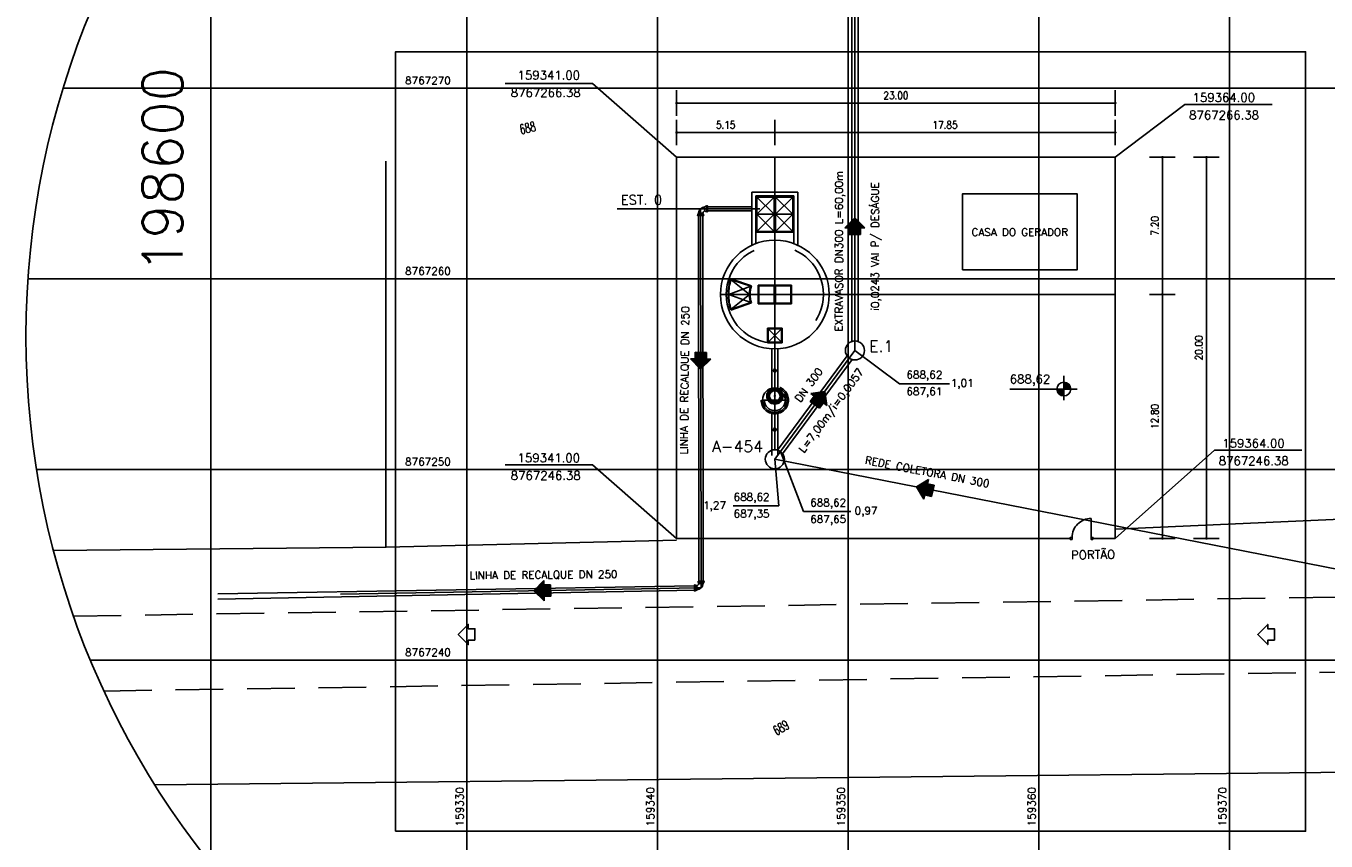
# Model space of a CAD drawing. Header units: millimetres. Extents: x 196436 to 199900, y 8705373 to 8708636.
# Tile 65 of 92: x 198590 to 198658, y 8707155 to 8707198. Entities that reach past the tile are written whole.
import ezdxf
from ezdxf.enums import TextEntityAlignment as Align

# ---------------------------------------------------------------- set-up
doc = ezdxf.new("R2010")
doc.units = ezdxf.units.MM
doc.header["$LTSCALE"] = 5
for name, pattern in [('DASHDOT', [1, 0.5, -0.25, 0, -0.25]), ('DASHED', [0.75, 0.5, -0.25]), ('HIDDEN', [0.375, 0.25, -0.125])]:
    doc.linetypes.add(name, pattern=pattern)
for name, color, linetype in [('BAR-EIXOS', 7, 'DASHDOT'), ('BAR-PECAS', 2, 'Continuous'), ('CERCA', 3, 'CERCA_LINE'), ('COTAS', 7, 'Continuous'), ('DIM', 7, 'Continuous'), ('EIXO', 7, 'Continuous'), ('ELEVAÇÃO', 2, 'Continuous'), ('ESTRADA_BARRO', 9, 'DASHED'), ('ESTRUTURA', 5, 'Continuous'), ('INTECPTOR', 6, 'Continuous'), ('LIMHATRA', 2, 'HIDDEN'), ('LINHA-FINA', 3, 'Continuous'), ('MALHA', 9, 'Continuous'), ('REDE-SANITÁRIO', 6, 'Continuous'), ('RELAÇÀO', 2, 'Continuous'), ('SETA', 7, 'Continuous'), ('TAMPA', 3, 'Continuous'), ('TEXTO', 2, 'Continuous'), ('TXT_COORD', 3, 'Continuous')]:
    doc.layers.add(name, color=color, linetype=linetype)
doc.styles.add('GEOSIS', font='ROMANS.SHX')
doc.styles.add('ROMAMS', font='ROMANS.shx', dxfattribs={"height": 1.2})
doc.styles.add('ROMANS', font='romans.shx', dxfattribs={"width": 0.85})
doc.linetypes.add('CERCA_LINE', pattern='A,0.5,-0.2,["X",Standard,S=0.1,R=0,X=-0.1,Y=-0.05],-0.25', length=0.95)
doc.dimstyles.new('COTA-200-EXTERNA', dxfattribs={"dimtxt": 0.4, "dimasz": 0.2, "dimexe": 0, "dimexo": 0, "dimgap": 0.2, "dimtad": 1, "dimzin": 4, "dimdsep": 46, "dimtxsty": 'ROMANS', "dimblk1": 'DOT1', "dimblk2": 'DOT1', "dimsah": 1, "dimcen": 0.2, "dimse1": 1, "dimse2": 1, "dimclrd": 256, "dimclre": 256, "dimclrt": 2, "dimadec": 0, "dimazin": 0, "dimtfac": 1, "dimtix": 1, "dimtmove": 2, "dimatfit": 3, "dimldrblk": 'DOT1', "dimfxl": 0, "dimtvp": 0.025, "dimtolj": 1, "dimtzin": 4, "dimarcsym": 0})

# ---------------------------------------------------------------- blocks, each defined once
blk = doc.blocks.new('A$C26ED7CE0')
for p, q in [((0.166, 0.176), (0.046, 0.176)), ((0.046, 0.106), (0.046, 0.176)), ((0.166, 0.106), (0.166, 0.176)), ((0.106, 0), (0, 0.106)), ((0.046, 0.106), (0, 0.106)), ((0.106, 0), (0.212, 0.106)), ((0.212, 0.106), (0.166, 0.106))]:
    blk.add_line(p, q)
at = {"color": 0}
for p, q in [((0.163, 0.057), (0.046, 0.174)), ((0.161, 0.055), (0.046, 0.171)), ((0.16, 0.054), (0.046, 0.167)), ((0.158, 0.052), (0.046, 0.164)), ((0.156, 0.05), (0.046, 0.16)), ((0.154, 0.048), (0.046, 0.157)), ((0.153, 0.047), (0.046, 0.153)), ((0.151, 0.045), (0.046, 0.149)), ((0.149, 0.043), (0.046, 0.146)), ((0.147, 0.041), (0.046, 0.142)), ((0.145, 0.039), (0.046, 0.139)), ((0.165, 0.059), (0.048, 0.176)), ((0.167, 0.061), (0.051, 0.176)), ((0.168, 0.062), (0.055, 0.176)), ((0.17, 0.064), (0.058, 0.176)), ((0.172, 0.066), (0.062, 0.176)), ((0.174, 0.068), (0.065, 0.176)), ((0.176, 0.069), (0.069, 0.176)), ((0.177, 0.071), (0.072, 0.176)), ((0.179, 0.073), (0.076, 0.176)), ((0.181, 0.075), (0.08, 0.176)), ((0.183, 0.077), (0.083, 0.176)), ((0.184, 0.078), (0.087, 0.176)), ((0.186, 0.08), (0.09, 0.176)), ((0.188, 0.082), (0.094, 0.176)), ((0.166, 0.107), (0.097, 0.176)), ((0.166, 0.111), (0.101, 0.176)), ((0.166, 0.114), (0.104, 0.176)), ((0.166, 0.118), (0.108, 0.176)), ((0.166, 0.121), (0.111, 0.176)), ((0.166, 0.125), (0.115, 0.176)), ((0.166, 0.128), (0.118, 0.176)), ((0.166, 0.132), (0.122, 0.176)), ((0.166, 0.136), (0.126, 0.176)), ((0.166, 0.139), (0.129, 0.176)), ((0.166, 0.143), (0.133, 0.176)), ((0.166, 0.146), (0.136, 0.176)), ((0.166, 0.15), (0.14, 0.176)), ((0.166, 0.153), (0.143, 0.176)), ((0.166, 0.157), (0.147, 0.176)), ((0.166, 0.16), (0.15, 0.176)), ((0.166, 0.164), (0.154, 0.176)), ((0.166, 0.167), (0.157, 0.176)), ((0.166, 0.171), (0.161, 0.176)), ((0.166, 0.174), (0.164, 0.176)), ((0.107, 0.001), (0.001, 0.106)), ((0.108, 0.002), (0.005, 0.106)), ((0.11, 0.004), (0.008, 0.106)), ((0.112, 0.006), (0.012, 0.106)), ((0.114, 0.008), (0.015, 0.106)), ((0.115, 0.009), (0.019, 0.106)), ((0.117, 0.011), (0.022, 0.106)), ((0.119, 0.013), (0.026, 0.106)), ((0.121, 0.015), (0.029, 0.106)), ((0.123, 0.016), (0.033, 0.106)), ((0.124, 0.018), (0.036, 0.106)), ((0.126, 0.02), (0.04, 0.106)), ((0.128, 0.022), (0.044, 0.106)), ((0.144, 0.038), (0.046, 0.135)), ((0.142, 0.036), (0.046, 0.132)), ((0.14, 0.034), (0.046, 0.128)), ((0.138, 0.032), (0.046, 0.125)), ((0.137, 0.031), (0.046, 0.121)), ((0.135, 0.029), (0.046, 0.118)), ((0.133, 0.027), (0.046, 0.114)), ((0.131, 0.025), (0.046, 0.111)), ((0.13, 0.024), (0.046, 0.107)), ((0.19, 0.084), (0.167, 0.106)), ((0.191, 0.085), (0.171, 0.106)), ((0.193, 0.087), (0.174, 0.106)), ((0.195, 0.089), (0.178, 0.106)), ((0.197, 0.091), (0.181, 0.106)), ((0.199, 0.092), (0.185, 0.106)), ((0.2, 0.094), (0.188, 0.106)), ((0.202, 0.096), (0.192, 0.106))]:
    blk.add_line(p, q, dxfattribs=at)
blk = doc.blocks.new('A$C2AA627E1')
at = {"layer": 'BAR-EIXOS'}
for p, q in [((3, 0), (0, 0)), ((3.65, 0), (2.55, 0)), ((3.1, -0.65), (3.1, 0.65)), ((3.27, 0), (6.27, 0)), ((13.141, -1.78), (13.141, -0.78))]:
    blk.add_line(p, q, dxfattribs=at)
at = {"layer": 'BAR-PECAS', "linetype": 'HIDDEN', "ltscale": 4}
for p, q in [((2.47, 0.163), (0.192, 0.163)), ((3.729, 0.163), (5.8, 0.163)), ((2.47, -0.163), (0.192, -0.163)), ((3.729, -0.163), (5.8, -0.163))]:
    blk.add_line(p, q, dxfattribs=at)
at = {"layer": 'BAR-PECAS', "color": 9}
for p, q in [((3.016, 0.297), (3.016, 0.297)), ((3.022, 0.304), (3.022, 0.304))]:
    blk.add_line(p, q, dxfattribs=at)
at = {"layer": 'BAR-PECAS', "color": 7}
for points in [[(2.905, 0.01, 0.42126), (2.91, 0.005), (2.995, 0.005, 0.405361), (3, 0.01)], [(3, -0.01, 0.405361), (2.995, -0.005), (2.91, -0.005, 0.42126), (2.905, -0.01)], [(2.933, -0.15, 0.42126), (2.939, -0.152), (3.018, -0.12, 0.405361), (3.021, -0.113)], [(3.028, -0.131, 0.405361), (3.022, -0.129), (2.943, -0.161, 0.42126), (2.94, -0.168)], [(3.019, -0.286, 0.42126), (3.026, -0.286), (3.087, -0.226, 0.405361), (3.087, -0.219)], [(3.101, -0.233, 0.405361), (3.094, -0.233), (3.033, -0.293, 0.42126), (3.033, -0.3)], [(3.152, -0.379, 0.42126), (3.158, -0.377), (3.191, -0.298, 0.405361), (3.188, -0.291)], [(3.206, -0.299, 0.405361), (3.2, -0.301), (3.167, -0.38, 0.42126), (3.17, -0.387)], [(3.31, -0.415, 0.42126), (3.315, -0.41), (3.315, -0.324, 0.405361), (3.31, -0.319)], [(3.329, -0.319, 0.405361), (3.324, -0.324), (3.324, -0.41, 0.42126), (3.33, -0.415)], [(3.469, -0.387, 0.42126), (3.472, -0.38), (3.439, -0.301, 0.405361), (3.433, -0.299)], [(3.451, -0.291, 0.405361), (3.448, -0.298), (3.481, -0.377, 0.42126), (3.487, -0.379)], [(3.606, -0.3, 0.42126), (3.606, -0.293), (3.545, -0.233, 0.405361), (3.539, -0.233)], [(3.552, -0.219, 0.405361), (3.552, -0.226), (3.613, -0.286, 0.42126), (3.62, -0.286)]]:
    blk.add_lwpolyline(points, format="xyb", dxfattribs=at)
for points in [[(2.948, 0.118, 0.069165), (2.931, 0.033, 1.056909), (2.964, 0.031, -0.068992), (2.979, 0.107, 1.056909)], [(2.931, -0.033, 0.069165), (2.948, -0.118, 1.056909), (2.979, -0.107, -0.068992), (2.964, -0.031, 1.056909)], [(2.973, -0.179, 0.069165), (3.021, -0.252, 1.056909), (3.046, -0.229, -0.068992), (3.003, -0.165, 1.056909)], [(3.068, -0.298, 0.069165), (3.14, -0.347, 1.056909), (3.155, -0.317, -0.068992), (3.09, -0.273, 1.056909)], [(3.201, -0.372, 0.069165), (3.287, -0.389, 1.056909), (3.288, -0.356, -0.068992), (3.212, -0.34, 1.056909)], [(3.352, -0.389, 0.069165), (3.438, -0.372, 1.056909), (3.427, -0.34, -0.068992), (3.351, -0.356, 1.056909)], [(3.499, -0.347, 0.069165), (3.571, -0.298, 1.056909), (3.549, -0.273, -0.068992), (3.484, -0.317, 1.056909)], [(3.618, -0.252, 0.069165), (3.666, -0.179, 1.056909), (3.636, -0.165, -0.068992), (3.593, -0.229, 1.056909)]]:
    blk.add_lwpolyline(points, format="xyb", close=True, dxfattribs=at)
at = {"layer": 'BAR-PECAS', "color": 9}
for points in [[(3.021, 0.113, 0.405361), (3.018, 0.12), (2.939, 0.152, 0.42126), (2.933, 0.15)], [(2.94, 0.168, 0.42126), (2.943, 0.161), (3.022, 0.129, 0.405361), (3.028, 0.131)], [(3.087, 0.219, 0.405361), (3.087, 0.226), (3.026, 0.286, 0.42126), (3.019, 0.286)], [(3.033, 0.3, 0.42126), (3.033, 0.293), (3.094, 0.233, 0.405361), (3.101, 0.233)], [(3.188, 0.291, 0.405361), (3.191, 0.298), (3.158, 0.377, 0.42126), (3.152, 0.379)], [(3.17, 0.387, 0.42126), (3.167, 0.38), (3.2, 0.301, 0.405361), (3.206, 0.299)], [(3.31, 0.319, 0.405361), (3.315, 0.324), (3.315, 0.41, 0.42126), (3.31, 0.415)], [(3.33, 0.415, 0.42126), (3.324, 0.41), (3.324, 0.324, 0.405361), (3.329, 0.319)], [(3.433, 0.299, 0.405361), (3.439, 0.301), (3.472, 0.38, 0.42126), (3.469, 0.387)], [(3.487, 0.379, 0.42126), (3.481, 0.377), (3.448, 0.298, 0.405361), (3.451, 0.291)], [(3.539, 0.233, 0.405361), (3.545, 0.233), (3.606, 0.293, 0.42126), (3.606, 0.3)], [(3.62, 0.286, 0.42126), (3.613, 0.286), (3.552, 0.226, 0.405361), (3.552, 0.219)], [(3.611, 0.131, 0.405361), (3.617, 0.129), (3.696, 0.161, 0.42126), (3.699, 0.168)], [(3.707, 0.15, 0.42126), (3.7, 0.152), (3.621, 0.12, 0.405361), (3.618, 0.113)], [(3.639, 0.01, 0.405361), (3.644, 0.005), (3.729, 0.005, 0.42126), (3.734, 0.01)], [(3.699, -0.168, 0.42126), (3.696, -0.161), (3.617, -0.129, 0.405361), (3.611, -0.131)], [(3.618, -0.113, 0.405361), (3.621, -0.12), (3.7, -0.152, 0.42126), (3.707, -0.15)], [(3.734, -0.01, 0.42126), (3.729, -0.005), (3.644, -0.005, 0.405361), (3.639, -0.01)]]:
    blk.add_lwpolyline(points, format="xyb", dxfattribs=at)
for points in [[(3.021, 0.252, 0.069165), (2.973, 0.179, 1.056909), (3.003, 0.165, -0.068992), (3.046, 0.229, 1.056909)], [(3.14, 0.347, 0.069165), (3.068, 0.298, 1.056909), (3.09, 0.273, -0.068992), (3.155, 0.317, 1.056909)], [(3.287, 0.389, 0.069165), (3.201, 0.372, 1.056909), (3.212, 0.34, -0.068992), (3.288, 0.356, 1.056909)], [(3.438, 0.372, 0.069165), (3.352, 0.389, 1.056909), (3.351, 0.356, -0.068992), (3.427, 0.34, 1.056909)], [(3.571, 0.298, 0.069165), (3.499, 0.347, 1.056909), (3.484, 0.317, -0.068992), (3.549, 0.273, 1.056909)], [(3.666, 0.179, 0.069165), (3.618, 0.252, 1.056909), (3.593, 0.229, -0.068992), (3.636, 0.165, 1.056909)], [(3.709, 0.033, 0.069165), (3.692, 0.118, 1.056909), (3.66, 0.107, -0.068992), (3.675, 0.031, 1.056909)], [(3.692, -0.118, 0.069165), (3.709, -0.033, 1.056909), (3.675, -0.031, -0.068992), (3.66, -0.107, 1.056909)]]:
    blk.add_lwpolyline(points, format="xyb", close=True, dxfattribs=at)
at = {"layer": 'BAR-PECAS', "color": 7}
blk.add_lwpolyline([(3.027, -0.022), (3.094, -0.022), (3.094, 0.022), (3.027, 0.022)], close=True, dxfattribs=at)
at = {"layer": 'BAR-PECAS', "color": 3}
for radius in [0.425, 0.3, 0.0239]:
    blk.add_circle((3.32, 0), radius, dxfattribs=at)
blk.add_arc((3.32, 0), 0.279, 184.61473, 175.38527, dxfattribs=at)
at = {"layer": 'EIXO', "ltscale": 3}
for p, q in [((8.645, 2.85), (8.645, -1.3)), ((3.796, 0), (6.473, 0)), ((5.795, 0), (9.945, 0))]:
    blk.add_line(p, q, dxfattribs=at)
at = {"layer": 'ESTRUTURA', "color": 6}
for p, q in [((11.227, 1.2), (14.016, 1.2)), ((14.016, -1.2), (14.016, 1.2)), ((11.233, -1.2), (14.016, -1.2))]:
    blk.add_line(p, q, dxfattribs=at)
at = {"layer": 'ESTRUTURA'}
blk.add_line((14.016, -0.12), (14.016, -0.04), dxfattribs=at)
at = {"layer": 'ESTRUTURA', "color": 6}
blk.add_circle((8.645, 0), 2.85, dxfattribs=at)
at = {"layer": 'ESTRUTURA', "color": 4}
blk.add_circle((3.1, 0), 0.65, dxfattribs=at)
at = {"layer": 'LIMHATRA', "ltscale": 3.5}
for p, q in [((11.312, 1), (13.816, 1)), ((13.816, -1), (13.816, 1)), ((11.316, -1), (13.816, -1))]:
    blk.add_line(p, q, dxfattribs=at)
blk.add_circle((8.645, 0), 2.55, dxfattribs=at)
at = {"layer": 'LINHA-FINA', "color": 2, "linetype": 'HIDDEN', "ltscale": 2.5}
for radius in [0.72, 0.55]:
    blk.add_circle((3.1, 0), radius, dxfattribs=at)
at = {"layer": 'TAMPA', "color": 7, "linetype": 'Continuous'}
for p, q in [((9.13, 0.88), (8.16, 0.88)), ((8.16, 0), (8.16, 0.88)), ((9.12, 0.87), (8.17, 0.87)), ((8.17, 0.01), (8.17, 0.87)), ((9.12, 0.01), (9.12, 0.87)), ((9.13, 0), (9.13, 0.88)), ((11.921, 0), (11.921, 0.98)), ((13.791, 0.98), (11.921, 0.98)), ((11.931, 0.01), (11.931, 0.97)), ((13.781, 0.97), (11.931, 0.97)), ((12.856, 0.04), (12.856, 0.94)), ((13.781, 0.01), (13.781, 0.97)), ((13.791, 0), (13.791, 0.98)), ((9.13, 0), (8.16, 0)), ((8.16, 0), (8.16, -0.88)), ((9.12, 0.01), (8.17, 0.01)), ((9.13, 0), (9.13, -0.88)), ((13.791, 0), (11.921, 0)), ((13.791, 0), (11.921, 0)), ((11.921, 0), (11.921, -0.98)), ((13.791, 0), (11.921, 0)), ((13.781, 0.01), (11.931, 0.01)), ((13.791, 0), (13.791, -0.98)), ((9.12, -0.01), (8.17, -0.01)), ((8.17, -0.01), (8.17, -0.87)), ((9.12, -0.01), (9.12, -0.87)), ((11.931, -0.01), (11.931, -0.97)), ((13.781, -0.01), (11.931, -0.01)), ((12.856, -0.04), (12.856, -0.94)), ((13.781, -0.01), (13.781, -0.97)), ((7.83, -2.31), (8.2, -1.22)), ((9.13, -0.88), (8.16, -0.88)), ((9.12, -0.87), (8.17, -0.87)), ((8.638, -2.45), (8.641, -1.3)), ((8.648, -1.3), (8.652, -2.45)), ((9.092, -1.221), (9.458, -2.311)), ((13.791, -0.98), (11.921, -0.98)), ((13.781, -0.97), (11.931, -0.97))]:
    blk.add_line(p, q, dxfattribs=at)
at = {"layer": 'TAMPA', "linetype": 'HIDDEN', "ltscale": 2}
for p, q in [((9.095, 0.84), (8.195, 0.84)), ((8.195, 0.04), (8.195, 0.84)), ((9.095, 0.04), (9.095, 0.84)), ((13.756, 0.94), (11.956, 0.94)), ((11.956, 0.04), (11.956, 0.94)), ((13.756, 0.04), (13.756, 0.94)), ((9.095, 0.04), (8.195, 0.04)), ((13.756, 0.04), (11.956, 0.04)), ((9.095, -0.04), (8.195, -0.04)), ((8.195, -0.04), (8.195, -0.84)), ((9.095, -0.04), (9.095, -0.84)), ((13.756, -0.04), (11.956, -0.04)), ((11.956, -0.04), (11.956, -0.94)), ((13.756, -0.04), (13.756, -0.94)), ((7.868, -2.292), (8.218, -1.258)), ((9.095, -0.84), (8.195, -0.84)), ((9.073, -1.259), (9.42, -2.292)), ((13.756, -0.94), (11.956, -0.94))]:
    blk.add_line(p, q, dxfattribs=at)
at = {"layer": 'TAMPA', "color": 9, "linetype": 'Continuous'}
for p, q in [((11.956, 0.94), (12.856, 0.04)), ((12.856, 0.94), (11.956, 0.04)), ((12.856, 0.04), (13.756, 0.94)), ((12.856, 0.94), (13.756, 0.04)), ((6.145, 0.35), (6.845, -0.35)), ((6.845, 0.35), (6.145, -0.35)), ((11.956, -0.94), (12.856, -0.04)), ((12.856, -0.94), (11.956, -0.04)), ((12.856, -0.04), (13.756, -0.94)), ((12.856, -0.94), (13.756, -0.04)), ((8.641, -1.33), (7.868, -2.292)), ((8.638, -2.42), (8.218, -1.26)), ((9.42, -2.292), (8.649, -1.33)), ((8.651, -2.42), (9.073, -1.259))]:
    blk.add_line(p, q, dxfattribs=at)
at = {"layer": 'TAMPA', "color": 7, "linetype": 'Continuous'}
blk.add_lwpolyline([(6.875, -0.38), (6.115, -0.38), (6.115, 0.38), (6.875, 0.38)], close=True, dxfattribs=at)
at = {"layer": 'TAMPA', "linetype": 'HIDDEN', "ltscale": 2}
blk.add_lwpolyline([(6.845, -0.35), (6.145, -0.35), (6.145, 0.35), (6.845, 0.35)], close=True, dxfattribs=at)
at = {"layer": 'TAMPA', "color": 7, "linetype": 'Continuous'}
for radius, start, end in [(1.3, 249.95112, 290.11212), (2.45, 250.57268, 289.38612)]:
    blk.add_arc((8.645, 0), radius, start, end, dxfattribs=at)
at = {"layer": 'TAMPA', "linetype": 'HIDDEN', "ltscale": 2}
for radius, end in [(1.33, 288.78471), (2.42, 288.68599)]:
    blk.add_arc((8.645, 0), radius, 251.27442, end, dxfattribs=at)
at = {"layer": 'SETA', "rotation": 90}
for p in [(1.671, -0.109), (4.764, -0.106)]:
    blk.add_blockref('A$C26ED7CE0', p, dxfattribs=at)
blk = doc.blocks.new('DOT1')
at = {"linetype": 'ByBlock'}
blk.add_line((0, 0), (-1.2, 0), dxfattribs=at)
for q in [(0, 3.36), (0, -3.36)]:
    blk.add_line((0, 0), q)
at = {"color": 0, "linetype": 'ByBlock', "const_width": 0.36}
blk.add_lwpolyline([(-0.18, 0, 1), (0.18, 0, 1)], format="xyb", close=True, dxfattribs=at)
blk = doc.blocks.new('*D53')
at = {"layer": 'Defpoints', "color": 0}
for p in [(198647.429, 8707193.513), (198624.429, 8707189.801), (198647.429, 8707189.801)]:
    blk.add_point(p, dxfattribs=at)
at = {"layer": 'DIM', "lineweight": -2}
blk.add_line((198624.629, 8707193.513), (198647.229, 8707193.513), dxfattribs=at)
at = {"layer": 'DIM', "lineweight": -2, "xscale": 0.2, "yscale": 0.2, "zscale": 0.2, "rotation": 180}
blk.add_blockref('DOT1', (198624.429, 8707193.513), dxfattribs=at)
at = {"layer": 'DIM', "lineweight": -2, "xscale": 0.2, "yscale": 0.2, "zscale": 0.2}
blk.add_blockref('DOT1', (198647.429, 8707193.513), dxfattribs=at)
at = {"layer": 'DIM', "color": 2, "insert": (198635.929, 8707193.913), "char_height": 0.4, "attachment_point": 5, "style": 'ROMANS'}
blk.add_mtext('\\A1;23.00', dxfattribs=at)
blk = doc.blocks.new('*D54')
at = {"layer": 'Defpoints', "color": 0}
for p in [(198647.429, 8707190.672), (198647.429, 8707170.672), (198652.216, 8707170.672)]:
    blk.add_point(p, dxfattribs=at)
at = {"layer": 'DIM', "lineweight": -2}
blk.add_line((198652.216, 8707190.472), (198652.216, 8707170.872), dxfattribs=at)
at = {"layer": 'DIM', "lineweight": -2, "xscale": 0.2, "yscale": 0.2, "zscale": 0.2}
for p, rotation in [((198652.216, 8707190.672), 90), ((198652.216, 8707170.672), 270)]:
    blk.add_blockref('DOT1', p, dxfattribs=dict(at, rotation=rotation))
at = {"layer": 'DIM', "color": 2, "insert": (198651.816, 8707180.672), "char_height": 0.4, "attachment_point": 5, "rotation": 90, "style": 'ROMANS'}
blk.add_mtext('\\A1;20.00', dxfattribs=at)
blk = doc.blocks.new('BB-1-CC13-N0-D150-S0')
at = {"layer": 'BAR-EIXOS'}
for p, q in [((-0.17, 0), (0, 0)), ((0, 0), (0, -0.17))]:
    blk.add_line(p, q, dxfattribs=at)
at = {"layer": 'BAR-PECAS'}
for p, q in [((-0.252, 0.122), (-0.252, -0.122)), ((-0.244, 0.113), (-0.244, -0.113)), ((0.122, -0.252), (-0.122, -0.252)), ((0.113, -0.244), (-0.113, -0.244))]:
    blk.add_line(p, q, dxfattribs=at)
for points in [[(-0.271, -0.122), (-0.271, 0.122), (-0.252, 0.122), (-0.244, 0.113, -0.179223), (-0.17, 0.085), (-0.17, -0.085, -0.179223), (-0.244, -0.113), (-0.252, -0.122)], [(-0.122, -0.271), (0.122, -0.271), (0.122, -0.252), (0.113, -0.244, 0.179223), (0.085, -0.17), (-0.085, -0.17, 0.179223), (-0.113, -0.244), (-0.122, -0.252)]]:
    blk.add_lwpolyline(points, format="xyb", close=True, dxfattribs=at)
for radius, start, end in [(0.285, 5.7791, 84.2209), (0.117, 14.1717, 75.8283)]:
    blk.add_arc((-0.199, -0.199), radius, start, end, dxfattribs=at)
blk = doc.blocks.new('*D55')
at = {"layer": 'Defpoints', "color": 0}
for p in [(198629.579, 8707191.969), (198624.429, 8707190.672), (198629.579, 8707190.672)]:
    blk.add_point(p, dxfattribs=at)
at = {"layer": 'DIM', "lineweight": -2}
blk.add_line((198624.629, 8707191.969), (198629.379, 8707191.969), dxfattribs=at)
at = {"layer": 'DIM', "lineweight": -2, "xscale": 0.2, "yscale": 0.2, "zscale": 0.2, "rotation": 180}
blk.add_blockref('DOT1', (198624.429, 8707191.969), dxfattribs=at)
at = {"layer": 'DIM', "lineweight": -2, "xscale": 0.2, "yscale": 0.2, "zscale": 0.2}
blk.add_blockref('DOT1', (198629.579, 8707191.969), dxfattribs=at)
at = {"layer": 'DIM', "color": 2, "insert": (198627.004, 8707192.369), "char_height": 0.4, "attachment_point": 5, "style": 'ROMANS'}
blk.add_mtext('\\A1;5.15', dxfattribs=at)
blk = doc.blocks.new('*D56')
at = {"layer": 'Defpoints', "color": 0}
for p in [(198647.429, 8707191.969), (198629.579, 8707190.672), (198647.429, 8707190.672)]:
    blk.add_point(p, dxfattribs=at)
at = {"layer": 'DIM', "lineweight": -2}
blk.add_line((198629.779, 8707191.969), (198647.229, 8707191.969), dxfattribs=at)
at = {"layer": 'DIM', "lineweight": -2, "xscale": 0.2, "yscale": 0.2, "zscale": 0.2, "rotation": 180}
blk.add_blockref('DOT1', (198629.579, 8707191.969), dxfattribs=at)
at = {"layer": 'DIM', "lineweight": -2, "xscale": 0.2, "yscale": 0.2, "zscale": 0.2}
blk.add_blockref('DOT1', (198647.429, 8707191.969), dxfattribs=at)
at = {"layer": 'DIM', "color": 2, "insert": (198638.504, 8707192.369), "char_height": 0.4, "attachment_point": 5, "style": 'ROMANS'}
blk.add_mtext('\\A1;17.85', dxfattribs=at)
blk = doc.blocks.new('*D57')
at = {"layer": 'Defpoints', "color": 0}
for p in [(198647.429, 8707183.472), (198649.908, 8707183.472), (198647.429, 8707170.672)]:
    blk.add_point(p, dxfattribs=at)
at = {"layer": 'DIM', "lineweight": -2}
blk.add_line((198649.908, 8707170.872), (198649.908, 8707183.272), dxfattribs=at)
at = {"layer": 'DIM', "lineweight": -2, "xscale": 0.2, "yscale": 0.2, "zscale": 0.2}
for p, rotation in [((198649.908, 8707183.472), 90), ((198649.908, 8707170.672), 270)]:
    blk.add_blockref('DOT1', p, dxfattribs=dict(at, rotation=rotation))
at = {"layer": 'DIM', "color": 2, "insert": (198649.508, 8707177.072), "char_height": 0.4, "attachment_point": 5, "rotation": 90, "style": 'ROMANS'}
blk.add_mtext('\\A1;12.80', dxfattribs=at)
blk = doc.blocks.new('*D58')
at = {"layer": 'Defpoints', "color": 0}
for p in [(198647.429, 8707190.672), (198649.908, 8707190.672), (198647.429, 8707183.472)]:
    blk.add_point(p, dxfattribs=at)
at = {"layer": 'DIM', "lineweight": -2}
blk.add_line((198649.908, 8707183.672), (198649.908, 8707190.472), dxfattribs=at)
at = {"layer": 'DIM', "lineweight": -2, "xscale": 0.2, "yscale": 0.2, "zscale": 0.2}
for p, rotation in [((198649.908, 8707190.672), 90), ((198649.908, 8707183.472), 270)]:
    blk.add_blockref('DOT1', p, dxfattribs=dict(at, rotation=rotation))
at = {"layer": 'DIM', "color": 2, "insert": (198649.508, 8707187.072), "char_height": 0.4, "attachment_point": 5, "rotation": 90, "style": 'ROMANS'}
blk.add_mtext('\\A1;7.20', dxfattribs=at)

msp = doc.modelspace()

# ---------------------------------------------------------------- hatches: boundary and pattern name
at = {"layer": 'ELEVAÇÃO'}
h = msp.add_hatch(color=256, dxfattribs=at)
h.paths.add_polyline_path([(198644.736, 8707178.866, -0.414214), (198645.096, 8707178.506), (198644.736, 8707178.506)])
h.paths.add_polyline_path([(198644.376, 8707178.506), (198644.736, 8707178.506), (198644.736, 8707178.146, -0.414214)])

# ---------------------------------------------------------------- linework, layer by layer
at = {"color": 2}
msp.add_lwpolyline([(198609.693, 8707155.308), (198657.414, 8707155.308), (198657.414, 8707196.206), (198609.693, 8707196.206)], close=True, dxfattribs=at)
at = {"color": 4}
for centre in [(198633.781, 8707180.534), (198629.579, 8707174.827)]:
    msp.add_circle(centre, 0.5, dxfattribs=at)
at = {"layer": 'BAR-EIXOS', "ltscale": 100}
for p, q in [((198633.781, 8707180.534), (198633.781, 8707240.534)), ((198629.579, 8707180.622), (198629.579, 8707190.672)), ((198625.712, 8707168.248, -705.653), (198625.689, 8707187.797, -705.653)), ((198626.729, 8707183.472), (198647.429, 8707183.472)), ((198633.781, 8707180.534), (198629.579, 8707174.827))]:
    msp.add_line(p, q, dxfattribs=at)
at = {"layer": 'BAR-EIXOS'}
msp.add_line((198628.411, 8707187.967, -921.5), (198625.911, 8707187.967, -921.5), dxfattribs=at)
at = {"layer": 'BAR-PECAS', "color": 3, "linetype": 'HIDDEN', "ltscale": 20}
for p, q in [((198633.618, 8707240.534), (198633.618, 8707181.007)), ((198633.944, 8707240.534), (198633.944, 8707181.007)), ((198625.6, 8707168.431, -921.5), (198625.578, 8707187.614, -921.5)), ((198625.822, 8707168.431, -921.5), (198625.8, 8707187.614, -921.5)), ((198628.379, 8707188.078, -921.5), (198626.042, 8707188.078, -921.5)), ((198628.379, 8707187.856, -921.5), (198626.042, 8707187.856, -921.5)), ((198633.37, 8707180.25), (198629.728, 8707175.304)), ((198633.632, 8707180.057), (198629.99, 8707175.111)), ((198625.359, 8707167.964, -12.088), (198595.872, 8707167.404, -12.088)), ((198625.359, 8707168.186, -12.088), (198595.95, 8707167.696, -12.088))]:
    msp.add_line(p, q, dxfattribs=at)
at = {"layer": 'BAR-PECAS', "color": 3, "linetype": 'HIDDEN', "ltscale": 4}
msp.add_line((198626.018, 8707187.856, -921.5), (198626.007, 8707187.856, -921.5), dxfattribs=at)
at = {"layer": 'BAR-PECAS', "color": 3, "linetype": 'HIDDEN', "ltscale": 15}
msp.add_line((198625.542, 8707168.078, -12.088), (198602.721, 8707167.673, -12.088), dxfattribs=at)
at = {"layer": 'CERCA', "ltscale": 20}
msp.add_line((198609.179, 8707170.217), (198609.179, 8707190.472), dxfattribs=at)
at = {"layer": 'CERCA', "color": 2, "ltscale": 20}
for p, q in [((198624.429, 8707190.672), (198647.429, 8707190.672)), ((198624.429, 8707170.672), (198624.429, 8707190.672)), ((198647.429, 8707170.672), (198647.429, 8707190.672)), ((198624.429, 8707170.672), (198645.069, 8707170.672)), ((198646.265, 8707170.672), (198647.429, 8707170.672)), ((198646.265, 8707170.672), (198647.429, 8707170.672))]:
    msp.add_line(p, q, dxfattribs=at)
at = {"layer": 'CERCA', "color": 2, "linetype": 'Continuous', "ltscale": 500}
msp.add_line((198646.165, 8707171.72), (198646.165, 8707170.722), dxfattribs=at)
at = {"layer": 'CERCA', "ltscale": 20}
for points, elevation in [([(198678.155, 8707172.516), (198647.442, 8707171.152)], -15.964), ([(198609.192, 8707170.217), (198591.754, 8707170.045)], -16.726), ([(198597.062, 8707157.748), (198663.181, 8707158.442), (198673.123, 8707159.162)], -18.413)]:
    msp.add_lwpolyline(points, dxfattribs=dict(at, elevation=elevation))
msp.add_lwpolyline([(198624.429, 8707170.589), (198609.192, 8707170.217)], dxfattribs=at)
at = {"layer": 'CERCA', "color": 4, "linetype": 'Continuous', "ltscale": 500}
for points in [[(198645.169, 8707170.622), (198645.069, 8707170.622), (198645.069, 8707170.722), (198645.169, 8707170.722)], [(198646.265, 8707170.622), (198646.165, 8707170.622), (198646.165, 8707170.722), (198646.265, 8707170.722)]]:
    msp.add_lwpolyline(points, close=True, dxfattribs=at)
at = {"layer": 'CERCA', "color": 7, "linetype": 'Continuous', "ltscale": 500}
msp.add_arc((198646.163, 8707170.726), 0.993, 89.88289, 180.26879, dxfattribs=at)
at = {"layer": 'ELEVAÇÃO', "color": 3, "linetype": 'Continuous'}
for p, q in [((198636.12, 8707178.792), (198633.781, 8707180.534)), ((198636.12, 8707178.792), (198638.732, 8707178.792)), ((198644.736, 8707177.921), (198644.736, 8707179.198)), ((198645.432, 8707178.506), (198641.9, 8707178.506)), ((198631.076, 8707172.088), (198629.875, 8707175.229)), ((198629.784, 8707172.378), (198629.579, 8707174.827)), ((198627.397, 8707172.378), (198629.784, 8707172.378)), ((198631.076, 8707172.088), (198633.567, 8707172.088))]:
    msp.add_line(p, q, dxfattribs=at)
msp.add_circle((198644.736, 8707178.506), 0.36, dxfattribs=at)
at = {"layer": 'ESTRADA_BARRO'}
msp.add_line((198592.807, 8707166.599, -36.985), (198659.555, 8707167.599, -36.985), dxfattribs=at)
at = {"layer": 'ESTRADA_BARRO', "elevation": -36.985}
msp.add_lwpolyline([(198594.402, 8707162.665), (198661.915, 8707163.701), (198675.773, 8707164.596)], dxfattribs=at)
at = {"layer": 'ESTRUTURA', "color": 6}
msp.add_lwpolyline([(198639.429, 8707184.756), (198645.429, 8707184.756), (198645.429, 8707188.756), (198639.429, 8707188.756)], close=True, dxfattribs=at)
at = {"layer": 'INTECPTOR', "color": 1}
msp.add_circle((198634.668, 8707181.276), 44.36, dxfattribs=at)
at = {"layer": 'MALHA'}
for p, q in [((198600, 8708635.599), (198600, 8705384.785)), ((198600, 8708635.599), (198600, 8705384.785)), ((198633.425, 8707225.618), (198633.425, 8707136.934)), ((198643.425, 8707224.762), (198643.425, 8707137.789)), ((198623.425, 8707224.187), (198623.425, 8707138.365)), ((198653.425, 8707221.475), (198653.425, 8707141.077)), ((198613.425, 8707220.218), (198613.425, 8707142.333)), ((198592.26, 8707194.288), (198677.077, 8707194.288)), ((198590.411, 8707184.288), (198678.926, 8707184.288)), ((198590.863, 8707174.288), (198678.474, 8707174.288)), ((198593.691, 8707164.288), (198675.646, 8707164.288))]:
    msp.add_line(p, q, dxfattribs=at)
at = {"layer": 'REDE-SANITÁRIO', "linetype": 'HIDDEN', "ltscale": 44}
msp.add_line((198629.579, 8707174.827), (198672.113, 8707166.503), dxfattribs=at)
at = {"layer": 'RELAÇÀO', "color": 3}
msp.add_line((198625.689, 8707187.967, -705.653), (198621.313, 8707187.967, -705.653), dxfattribs=at)
at = {"layer": 'TEXTO', "color": 3}
for points in [[(198624.429, 8707190.672), (198620.025, 8707194.532), (198615.443, 8707194.532)], [(198647.429, 8707190.672), (198651.084, 8707193.441), (198655.665, 8707193.441)], [(198647.429, 8707170.672), (198652.639, 8707175.298), (198657.22, 8707175.298)], [(198624.429, 8707170.672), (198620.025, 8707174.532), (198615.443, 8707174.532)]]:
    msp.add_lwpolyline(points, dxfattribs=at)
at = {"layer": 'TEXTO'}
for points in [[(198613.855, 8707165.33), (198613.505, 8707165.33), (198613.505, 8707165.1), (198612.974, 8707165.63), (198613.505, 8707166.161), (198613.505, 8707165.93), (198613.855, 8707165.93), (198613.855, 8707165.33)], [(198655.783, 8707165.33), (198655.433, 8707165.33), (198655.433, 8707165.1), (198654.903, 8707165.63), (198655.433, 8707166.161), (198655.433, 8707165.93), (198655.783, 8707165.93), (198655.783, 8707165.33)]]:
    msp.add_lwpolyline(points, dxfattribs=at)

# ---------------------------------------------------------------- block references
at = {"layer": 'BAR-PECAS', "color": 3, "linetype": 'HIDDEN', "ltscale": 40, "xscale": -1, "rotation": 270.0000000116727}
msp.add_blockref('A$C2AA627E1', (198629.579, 8707174.827), dxfattribs=at)
at = {"layer": 'BAR-PECAS', "color": 3, "linetype": 'HIDDEN', "ltscale": 4, "xscale": 1.305882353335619, "yscale": 1.305882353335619, "zscale": 1.305882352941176}
for p, rotation in [((198625.689, 8707187.967, -921.5), 90), ((198625.712, 8707168.078, -12.088), 270)]:
    msp.add_blockref('BB-1-CC13-N0-D150-S0', p, dxfattribs=dict(at, rotation=rotation))
at = {"layer": 'COTAS', "yscale": 5, "zscale": 5}
for p, xscale, rotation in [((198634.312, 8707187.491), 4.999999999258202, 179.4328949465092), ((198625.159, 8707179.56, -705.653), 4.999999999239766, 359.4328949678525), ((198632.629, 8707178.075), 4.99999999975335, 143.6359633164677), ((198637.13, 8707173.889), 4.999999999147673, 256.4250777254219), ((198616.932, 8707168.452, -12.088), 4.999999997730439, 271.0143753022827)]:
    msp.add_blockref('A$C26ED7CE0', p, dxfattribs=dict(at, xscale=xscale, rotation=rotation))

# ---------------------------------------------------------------- texts
at = {"layer": 'BAR-PECAS', "ltscale": 4, "style": 'ROMANS'}
msp.add_text('LINHA DE RECALQUE DN 250', height=0.4, rotation=0.44727, dxfattribs=at).set_placement((198617.449, 8707168.568, -12.088), align=Align.CENTER)
at = {"layer": 'TEXTO'}
for s, height, style, p in [('159341.00', 0.45, 'ROMAMS', (198616.087, 8707194.753)), ('8767266.38', 0.45, 'ROMAMS', (198615.732, 8707193.833)), ('159364.00', 0.45, 'ROMAMS', (198651.488, 8707193.579)), ('8767266.38', 0.45, 'ROMAMS', (198651.306, 8707192.66)), ('688,62', 0.4, 'ROMANS', (198636.479, 8707179.059)), ('687,61', 0.4, 'ROMANS', (198636.479, 8707178.187)), ('1,01', 0.4, 'ROMANS', (198638.807, 8707178.628)), ('159364.00', 0.45, 'ROMAMS', (198653.042, 8707175.437)), ('159341.00', 0.45, 'ROMAMS', (198616.087, 8707174.671)), ('8767246.38', 0.45, 'ROMAMS', (198652.86, 8707174.517)), ('8767246.38', 0.45, 'ROMAMS', (198615.732, 8707173.751)), ('1,27', 0.4, 'ROMANS', (198625.819, 8707172.215)), ('688,62', 0.4, 'ROMANS', (198627.416, 8707172.646)), ('688,62', 0.4, 'ROMANS', (198631.434, 8707172.355)), ('687,35', 0.4, 'ROMANS', (198627.416, 8707171.773)), ('687,65', 0.4, 'ROMANS', (198631.434, 8707171.483)), ('0,97', 0.4, 'ROMANS', (198633.762, 8707171.924))]:
    msp.add_text(s, height=height, dxfattribs=dict(at, style=style)).set_placement(p)
at = {"layer": 'TEXTO', "style": 'GEOSIS', "width": 0.65}
for s, rotation, p in [('688', 13.15917, (198616.705, 8707191.82, 2040.319)), ('689', 30.46187, (198630.107, 8707160.397, 2041.319))]:
    msp.add_text(s, height=0.5, rotation=rotation, dxfattribs=at).set_placement(p, align=Align.BOTTOM_CENTER)
at = {"layer": 'TEXTO', "style": 'ROMANS'}
for s, rotation, p in [('EXTRAVASOR DN300 L=60,00m', 89.94972, (198633.14, 8707185.74)), ('i0,0243 VAI P/ DESÁGUE', 89.94972, (198635.038, 8707185.992)), ('CASA DO GERADOR', 360, (198642.425, 8707186.541))]:
    msp.add_text(s, height=0.4, rotation=rotation, dxfattribs=at).set_placement(p, align=Align.CENTER)
msp.add_text('EST. 0', height=0.5, dxfattribs=at).set_placement((198622.59, 8707188.185, -705.653), align=Align.CENTER)
at = {"layer": 'TEXTO', "ltscale": 4, "style": 'ROMANS'}
msp.add_text('LINHA DE RECALQUE DN 250', height=0.4, rotation=89.43289, dxfattribs=at).set_placement((198625.048, 8707178.965, -705.653), align=Align.CENTER)
at = {"layer": 'TEXTO', "color": 4, "style": 'ROMANS'}
for s, p in [('E.1', (198635.165, 8707180.454, -680.095)), ('A-454', (198627.623, 8707175.2, -680.095))]:
    msp.add_text(s, height=0.6, dxfattribs=at).set_placement(p, align=Align.CENTER)
at = {"layer": 'TEXTO', "style": 'ROMANS'}
for s, rotation, p in [('DN 300', 53.68109, (198631.361, 8707178.729)), ('L=7,00m/i=0,0057', 53.68109, (198632.551, 8707177.369)), ('REDE COLETORA DN 300', 348.97227, (198637.575, 8707174.166))]:
    msp.add_text(s, height=0.4, rotation=rotation, dxfattribs=at).set_placement(p, align=Align.MIDDLE)
for s, rotation, p in [('688,62', 0, (198641.901, 8707178.807)), ('PORTÃO', 0.97963, (198645.116, 8707169.578))]:
    msp.add_text(s, height=0.45, rotation=rotation, dxfattribs=at).set_placement(p)
at = {"layer": 'TXT_COORD'}
for s, height, style, p in [('198600', 2.1, 'GEOSIS', (198599.154, 8707195.398)), ('159330', 0.4, 'ROMAMS', (198613.373, 8707157.627)), ('159340', 0.4, 'ROMAMS', (198623.373, 8707157.627)), ('159350', 0.4, 'ROMAMS', (198633.373, 8707157.627)), ('159360', 0.4, 'ROMAMS', (198643.373, 8707157.627)), ('159370', 0.4, 'ROMAMS', (198653.373, 8707157.627))]:
    msp.add_text(s, height=height, rotation=90, dxfattribs=dict(at, style=style)).set_placement(p, align=Align.BOTTOM_RIGHT)
at = {"layer": 'TXT_COORD', "style": 'ROMAMS'}
for s, p in [('8767270', (198612.588, 8707194.377)), ('8767260', (198612.588, 8707184.377)), ('8767250', (198612.588, 8707174.377)), ('8767240', (198612.588, 8707164.377))]:
    msp.add_text(s, height=0.4, dxfattribs=at).set_placement(p, align=Align.BOTTOM_RIGHT)

# ---------------------------------------------------------------- dimensions: what is measured, and where the dimension line sits
at = {"layer": 'DIM'}
for base, p1, p2, picture, middle in [((198647.429, 8707193.513), (198624.429, 8707189.801), (198647.429, 8707189.801), '*D53', (198635.929, 8707193.913)), ((198629.579, 8707191.969), (198624.429, 8707190.672), (198629.579, 8707190.672), '*D55', (198627.004, 8707192.369)), ((198647.429, 8707191.969), (198629.579, 8707190.672), (198647.429, 8707190.672), '*D56', (198638.504, 8707192.369))]:
    dim = msp.add_linear_dim(base=base, p1=p1, p2=p2, dimstyle='COTA-200-EXTERNA', dxfattribs=at)
    dim.commit()
    dim.dimension.update_dxf_attribs({"geometry": picture, "text_midpoint": middle})
for base, p1, p2, picture, middle in [((198652.216, 8707170.672), (198647.429, 8707190.672), (198647.429, 8707170.672), '*D54', (198651.816, 8707180.672)), ((198649.908, 8707190.672), (198647.429, 8707183.472), (198647.429, 8707190.672), '*D58', (198649.508, 8707187.072)), ((198649.908, 8707183.472), (198647.429, 8707170.672), (198647.429, 8707183.472), '*D57', (198649.508, 8707177.072))]:
    dim = msp.add_linear_dim(base=base, p1=p1, p2=p2, angle=90, dimstyle='COTA-200-EXTERNA', dxfattribs=at)
    dim.commit()
    dim.dimension.update_dxf_attribs({"geometry": picture, "text_midpoint": middle})

doc.saveas('drawing.dxf')
